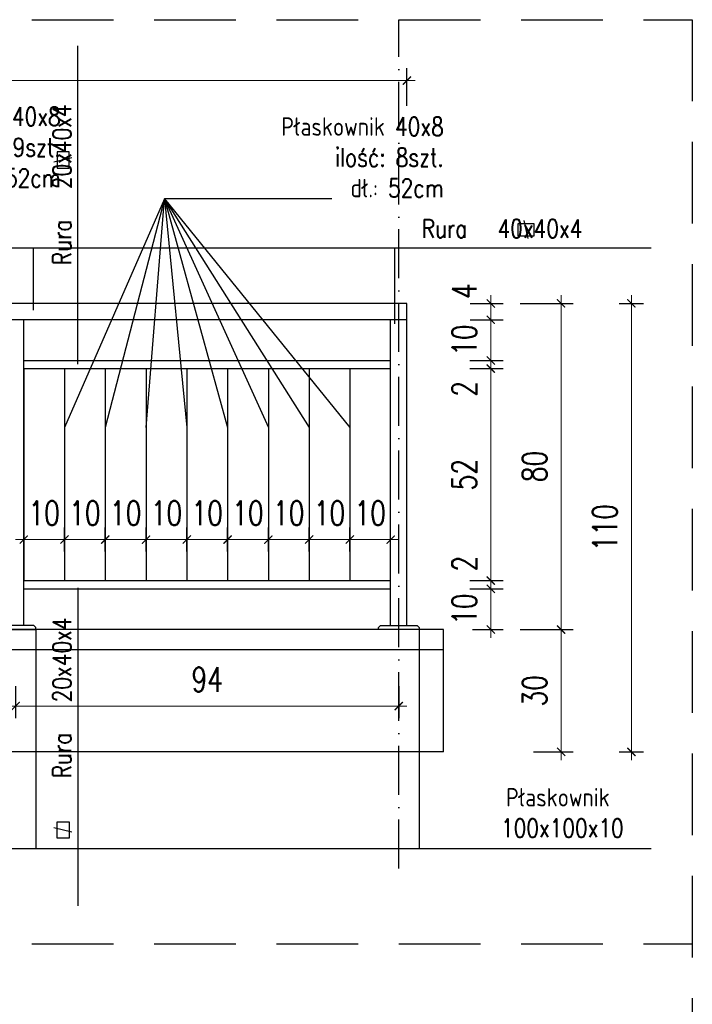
# Model space of a CAD drawing. Header units: millimetres. Extents: x 31969 to 285678, y -69766 to -1123.
# Tile 37 of 161: x 139990 to 140155, y -18518 to -18277. Entities that reach past the tile are written whole.
import ezdxf

# ---------------------------------------------------------------- set-up
doc = ezdxf.new("R2010")
doc.units = ezdxf.units.MM
for name, pattern in [('ACAD_ISO03W100', [30, 12, -18]), ('ACAD_ISO10W100', [18, 12, -3, 0, -3]), ('HIDDEN', [0.375, 0.25, -0.125])]:
    doc.linetypes.add(name, pattern=pattern)
for name, color, linetype in [('a-balustrady detal', 5, 'Continuous'), ('a-opis 2', 1, 'Continuous'), ('a-osie', 4, 'ACAD_ISO10W100'), ('a-przerywana', 250, 'HIDDEN'), ('a-widokowa', 3, 'Continuous'), ('a-wymiary', 11, 'Continuous')]:
    doc.layers.add(name, color=color, linetype=linetype)
doc.styles.add('WYMIAR', font='romans.shx', dxfattribs={"width": 0.8})
doc.styles.add('WYMIARY', font='simplex.shx', dxfattribs={"width": 0.75})
doc.dimstyles.new('MAREK50', dxfattribs={"dimtxt": 12.5, "dimasz": 5, "dimexe": 3, "dimexo": 2, "dimgap": 3.5, "dimtad": 1, "dimdec": 1, "dimdsep": 46, "dimtxsty": 'WYMIARY', "dimblk1": 'ARCHTICK', "dimblk2": 'ARCHTICK', "dimsah": 1, "dimcen": 2.5, "dimdle": 5, "dimadec": 0, "dimazin": 0, "dimtfac": 1, "dimtdec": 1, "dimtmove": 1, "dimatfit": 3, "dimldrblk": 'ARCHTICK', "dimfxl": 0, "dimtolj": 1, "dimtzin": 0, "dimarcsym": 0})

# ---------------------------------------------------------------- blocks, each defined once
blk = doc.blocks.new('_ARCHTICK')
at = {"color": 0, "linetype": 'ByBlock', "const_width": 0.15}
blk.add_lwpolyline([(-0.5, -0.5), (0.5, 0.5)], dxfattribs=at)
blk = doc.blocks.new('*D628')
at = {"layer": 'a-wymiary', "color": 0, "linetype": 'ACAD_ISO03W100', "lineweight": -2, "ltscale": 100}
blk.add_line((140001.4, -18407.16), (140001.4, -18401.27), dxfattribs=at)
at = {"layer": 'a-wymiary', "color": 0, "lineweight": -2, "ltscale": 100}
blk.add_line((140011.4, -18407.16), (140011.4, -18401.27), dxfattribs=at)
at = {"layer": 'a-wymiary', "color": 0, "lineweight": 0, "ltscale": 100}
blk.add_line((139999.4, -18404.27), (140013.4, -18404.27), dxfattribs=at)
at = {"layer": 'DEFPOINTS', "color": 0, "ltscale": 100}
for p in [(140011.4, -18404.27), (140001.4, -18409.16), (140011.4, -18409.16)]:
    blk.add_point(p, dxfattribs=at)
at = {"layer": 'a-wymiary', "color": 0, "lineweight": 0, "ltscale": 100, "xscale": 2, "yscale": 2, "zscale": 2, "rotation": 180}
blk.add_blockref('_ARCHTICK', (140001.4, -18404.27), dxfattribs=at)
at = {"layer": 'a-wymiary', "color": 0, "lineweight": 0, "ltscale": 100, "xscale": 2, "yscale": 2, "zscale": 2}
blk.add_blockref('_ARCHTICK', (140011.4, -18404.27), dxfattribs=at)
at = {"layer": 'a-wymiary', "color": 0, "ltscale": 100, "insert": (140006.4, -18397.77), "char_height": 6, "attachment_point": 5, "style": 'WYMIARY'}
blk.add_mtext('\\A1;10', dxfattribs=at)
blk = doc.blocks.new('*D629')
at = {"layer": 'a-wymiary', "color": 0, "linetype": 'ACAD_ISO03W100', "lineweight": -2, "ltscale": 100}
blk.add_line((140011.4, -18407.16), (140011.4, -18401.27), dxfattribs=at)
at = {"layer": 'a-wymiary', "color": 0, "lineweight": -2, "ltscale": 100}
blk.add_line((140021.4, -18407.16), (140021.4, -18401.27), dxfattribs=at)
at = {"layer": 'a-wymiary', "color": 0, "lineweight": 0, "ltscale": 100}
blk.add_line((140009.4, -18404.27), (140023.4, -18404.27), dxfattribs=at)
at = {"layer": 'DEFPOINTS', "color": 0, "ltscale": 100}
for p in [(140021.4, -18404.27), (140011.4, -18409.16), (140021.4, -18409.16)]:
    blk.add_point(p, dxfattribs=at)
at = {"layer": 'a-wymiary', "color": 0, "lineweight": 0, "ltscale": 100, "xscale": 2, "yscale": 2, "zscale": 2, "rotation": 180}
blk.add_blockref('_ARCHTICK', (140011.4, -18404.27), dxfattribs=at)
at = {"layer": 'a-wymiary', "color": 0, "lineweight": 0, "ltscale": 100, "xscale": 2, "yscale": 2, "zscale": 2}
blk.add_blockref('_ARCHTICK', (140021.4, -18404.27), dxfattribs=at)
at = {"layer": 'a-wymiary', "color": 0, "ltscale": 100, "insert": (140016.4, -18397.77), "char_height": 6, "attachment_point": 5, "style": 'WYMIARY'}
blk.add_mtext('\\A1;10', dxfattribs=at)
blk = doc.blocks.new('*D630')
at = {"layer": 'a-wymiary', "color": 0, "linetype": 'ACAD_ISO03W100', "lineweight": -2, "ltscale": 100}
blk.add_line((140021.4, -18407.16), (140021.4, -18401.27), dxfattribs=at)
at = {"layer": 'a-wymiary', "color": 0, "lineweight": -2, "ltscale": 100}
blk.add_line((140031.4, -18407.16), (140031.4, -18401.27), dxfattribs=at)
at = {"layer": 'a-wymiary', "color": 0, "lineweight": 0, "ltscale": 100}
blk.add_line((140019.4, -18404.27), (140033.4, -18404.27), dxfattribs=at)
at = {"layer": 'DEFPOINTS', "color": 0, "ltscale": 100}
for p in [(140031.4, -18404.27), (140021.4, -18409.16), (140031.4, -18409.16)]:
    blk.add_point(p, dxfattribs=at)
at = {"layer": 'a-wymiary', "color": 0, "lineweight": 0, "ltscale": 100, "xscale": 2, "yscale": 2, "zscale": 2, "rotation": 180}
blk.add_blockref('_ARCHTICK', (140021.4, -18404.27), dxfattribs=at)
at = {"layer": 'a-wymiary', "color": 0, "lineweight": 0, "ltscale": 100, "xscale": 2, "yscale": 2, "zscale": 2}
blk.add_blockref('_ARCHTICK', (140031.4, -18404.27), dxfattribs=at)
at = {"layer": 'a-wymiary', "color": 0, "ltscale": 100, "insert": (140026.4, -18397.77), "char_height": 6, "attachment_point": 5, "style": 'WYMIARY'}
blk.add_mtext('\\A1;10', dxfattribs=at)
blk = doc.blocks.new('*D631')
at = {"layer": 'a-wymiary', "color": 0, "linetype": 'ACAD_ISO03W100', "lineweight": -2, "ltscale": 100}
blk.add_line((140031.4, -18407.16), (140031.4, -18401.27), dxfattribs=at)
at = {"layer": 'a-wymiary', "color": 0, "lineweight": -2, "ltscale": 100}
blk.add_line((140041.4, -18407.16), (140041.4, -18401.27), dxfattribs=at)
at = {"layer": 'a-wymiary', "color": 0, "lineweight": 0, "ltscale": 100}
blk.add_line((140029.4, -18404.27), (140043.4, -18404.27), dxfattribs=at)
at = {"layer": 'DEFPOINTS', "color": 0, "ltscale": 100}
for p in [(140041.4, -18404.27), (140031.4, -18409.16), (140041.4, -18409.16)]:
    blk.add_point(p, dxfattribs=at)
at = {"layer": 'a-wymiary', "color": 0, "lineweight": 0, "ltscale": 100, "xscale": 2, "yscale": 2, "zscale": 2, "rotation": 180}
blk.add_blockref('_ARCHTICK', (140031.4, -18404.27), dxfattribs=at)
at = {"layer": 'a-wymiary', "color": 0, "lineweight": 0, "ltscale": 100, "xscale": 2, "yscale": 2, "zscale": 2}
blk.add_blockref('_ARCHTICK', (140041.4, -18404.27), dxfattribs=at)
at = {"layer": 'a-wymiary', "color": 0, "ltscale": 100, "insert": (140036.4, -18397.77), "char_height": 6, "attachment_point": 5, "style": 'WYMIARY'}
blk.add_mtext('\\A1;10', dxfattribs=at)
blk = doc.blocks.new('*D632')
at = {"layer": 'a-wymiary', "color": 0, "linetype": 'ACAD_ISO03W100', "lineweight": -2, "ltscale": 100}
blk.add_line((140041.4, -18407.16), (140041.4, -18401.27), dxfattribs=at)
at = {"layer": 'a-wymiary', "color": 0, "lineweight": -2, "ltscale": 100}
blk.add_line((140051.4, -18407.16), (140051.4, -18401.27), dxfattribs=at)
at = {"layer": 'a-wymiary', "color": 0, "lineweight": 0, "ltscale": 100}
blk.add_line((140039.4, -18404.27), (140053.4, -18404.27), dxfattribs=at)
at = {"layer": 'DEFPOINTS', "color": 0, "ltscale": 100}
for p in [(140051.4, -18404.27), (140041.4, -18409.16), (140051.4, -18409.16)]:
    blk.add_point(p, dxfattribs=at)
at = {"layer": 'a-wymiary', "color": 0, "lineweight": 0, "ltscale": 100, "xscale": 2, "yscale": 2, "zscale": 2, "rotation": 180}
blk.add_blockref('_ARCHTICK', (140041.4, -18404.27), dxfattribs=at)
at = {"layer": 'a-wymiary', "color": 0, "lineweight": 0, "ltscale": 100, "xscale": 2, "yscale": 2, "zscale": 2}
blk.add_blockref('_ARCHTICK', (140051.4, -18404.27), dxfattribs=at)
at = {"layer": 'a-wymiary', "color": 0, "ltscale": 100, "insert": (140046.4, -18397.77), "char_height": 6, "attachment_point": 5, "style": 'WYMIARY'}
blk.add_mtext('\\A1;10', dxfattribs=at)
blk = doc.blocks.new('*D633')
at = {"layer": 'a-wymiary', "color": 0, "linetype": 'ACAD_ISO03W100', "lineweight": -2, "ltscale": 100}
blk.add_line((140051.4, -18407.16), (140051.4, -18401.27), dxfattribs=at)
at = {"layer": 'a-wymiary', "color": 0, "lineweight": -2, "ltscale": 100}
blk.add_line((140061.4, -18407.16), (140061.4, -18401.27), dxfattribs=at)
at = {"layer": 'a-wymiary', "color": 0, "lineweight": 0, "ltscale": 100}
blk.add_line((140049.4, -18404.27), (140063.4, -18404.27), dxfattribs=at)
at = {"layer": 'DEFPOINTS', "color": 0, "ltscale": 100}
for p in [(140061.4, -18404.27), (140051.4, -18409.16), (140061.4, -18409.16)]:
    blk.add_point(p, dxfattribs=at)
at = {"layer": 'a-wymiary', "color": 0, "lineweight": 0, "ltscale": 100, "xscale": 2, "yscale": 2, "zscale": 2, "rotation": 180}
blk.add_blockref('_ARCHTICK', (140051.4, -18404.27), dxfattribs=at)
at = {"layer": 'a-wymiary', "color": 0, "lineweight": 0, "ltscale": 100, "xscale": 2, "yscale": 2, "zscale": 2}
blk.add_blockref('_ARCHTICK', (140061.4, -18404.27), dxfattribs=at)
at = {"layer": 'a-wymiary', "color": 0, "ltscale": 100, "insert": (140056.4, -18397.77), "char_height": 6, "attachment_point": 5, "style": 'WYMIARY'}
blk.add_mtext('\\A1;10', dxfattribs=at)
blk = doc.blocks.new('*D634')
at = {"layer": 'a-wymiary', "color": 0, "linetype": 'ACAD_ISO03W100', "lineweight": -2, "ltscale": 100}
blk.add_line((140061.4, -18407.16), (140061.4, -18401.27), dxfattribs=at)
at = {"layer": 'a-wymiary', "color": 0, "lineweight": -2, "ltscale": 100}
blk.add_line((140071.4, -18407.16), (140071.4, -18401.27), dxfattribs=at)
at = {"layer": 'a-wymiary', "color": 0, "lineweight": 0, "ltscale": 100}
blk.add_line((140059.4, -18404.27), (140073.4, -18404.27), dxfattribs=at)
at = {"layer": 'DEFPOINTS', "color": 0, "ltscale": 100}
for p in [(140071.4, -18404.27), (140061.4, -18409.16), (140071.4, -18409.16)]:
    blk.add_point(p, dxfattribs=at)
at = {"layer": 'a-wymiary', "color": 0, "lineweight": 0, "ltscale": 100, "xscale": 2, "yscale": 2, "zscale": 2, "rotation": 180}
blk.add_blockref('_ARCHTICK', (140061.4, -18404.27), dxfattribs=at)
at = {"layer": 'a-wymiary', "color": 0, "lineweight": 0, "ltscale": 100, "xscale": 2, "yscale": 2, "zscale": 2}
blk.add_blockref('_ARCHTICK', (140071.4, -18404.27), dxfattribs=at)
at = {"layer": 'a-wymiary', "color": 0, "ltscale": 100, "insert": (140066.4, -18397.77), "char_height": 6, "attachment_point": 5, "style": 'WYMIARY'}
blk.add_mtext('\\A1;10', dxfattribs=at)
blk = doc.blocks.new('*D635')
at = {"layer": 'a-wymiary', "color": 0, "linetype": 'ACAD_ISO03W100', "lineweight": -2, "ltscale": 100}
blk.add_line((140071.4, -18407.16), (140071.4, -18401.27), dxfattribs=at)
at = {"layer": 'a-wymiary', "color": 0, "lineweight": -2, "ltscale": 100}
blk.add_line((140081.4, -18407.16), (140081.4, -18401.27), dxfattribs=at)
at = {"layer": 'a-wymiary', "color": 0, "lineweight": 0, "ltscale": 100}
blk.add_line((140069.4, -18404.27), (140083.4, -18404.27), dxfattribs=at)
at = {"layer": 'DEFPOINTS', "color": 0, "ltscale": 100}
for p in [(140081.4, -18404.27), (140071.4, -18409.16), (140081.4, -18409.16)]:
    blk.add_point(p, dxfattribs=at)
at = {"layer": 'a-wymiary', "color": 0, "lineweight": 0, "ltscale": 100, "xscale": 2, "yscale": 2, "zscale": 2, "rotation": 180}
blk.add_blockref('_ARCHTICK', (140071.4, -18404.27), dxfattribs=at)
at = {"layer": 'a-wymiary', "color": 0, "lineweight": 0, "ltscale": 100, "xscale": 2, "yscale": 2, "zscale": 2}
blk.add_blockref('_ARCHTICK', (140081.4, -18404.27), dxfattribs=at)
at = {"layer": 'a-wymiary', "color": 0, "ltscale": 100, "insert": (140076.4, -18397.77), "char_height": 6, "attachment_point": 5, "style": 'WYMIARY'}
blk.add_mtext('\\A1;10', dxfattribs=at)
blk = doc.blocks.new('*D636')
at = {"layer": 'a-wymiary', "color": 0, "lineweight": 0, "ltscale": 100}
blk.add_line((140105.97, -18428.34), (140105.97, -18414.34), dxfattribs=at)
at = {"layer": 'a-wymiary', "color": 0, "lineweight": -2, "ltscale": 100}
blk.add_line((140100.82, -18416.34), (140108.97, -18416.34), dxfattribs=at)
at = {"layer": 'a-wymiary', "color": 0, "linetype": 'ACAD_ISO03W100', "lineweight": -2, "ltscale": 100}
blk.add_line((140101.5, -18426.34), (140108.97, -18426.34), dxfattribs=at)
at = {"layer": 'DEFPOINTS', "color": 0, "ltscale": 100}
for p in [(140098.82, -18416.34), (140105.97, -18416.34), (140099.5, -18426.34)]:
    blk.add_point(p, dxfattribs=at)
at = {"layer": 'a-wymiary', "color": 0, "lineweight": 0, "ltscale": 100, "xscale": 2, "yscale": 2, "zscale": 2}
for p, rotation in [((140105.97, -18416.34), 90), ((140105.97, -18426.34), 270)]:
    blk.add_blockref('_ARCHTICK', p, dxfattribs=dict(at, rotation=rotation))
at = {"layer": 'a-wymiary', "color": 0, "ltscale": 100, "insert": (140099.47, -18421.34), "char_height": 6, "attachment_point": 5, "rotation": 90, "style": 'WYMIARY'}
blk.add_mtext('\\A1;10', dxfattribs=at)
blk = doc.blocks.new('*D637')
at = {"layer": 'a-wymiary', "color": 0, "lineweight": -2, "ltscale": 100}
blk.add_line((140100.82, -18414.34), (140108.97, -18414.34), dxfattribs=at)
at = {"layer": 'a-wymiary', "color": 0, "lineweight": 0, "ltscale": 100}
for p, q in [((140105.97, -18414.34), (140105.97, -18412.34)), ((140105.97, -18416.34), (140105.97, -18414.34)), ((140105.97, -18416.34), (140105.97, -18418.34))]:
    blk.add_line(p, q, dxfattribs=at)
at = {"layer": 'a-wymiary', "color": 0, "linetype": 'ACAD_ISO03W100', "lineweight": -2, "ltscale": 100}
blk.add_line((140100.82, -18416.34), (140108.97, -18416.34), dxfattribs=at)
at = {"layer": 'DEFPOINTS', "color": 0, "ltscale": 100}
for p in [(140098.82, -18414.34), (140105.97, -18414.34), (140098.82, -18416.34)]:
    blk.add_point(p, dxfattribs=at)
at = {"layer": 'a-wymiary', "color": 0, "lineweight": 0, "ltscale": 100, "xscale": 2, "yscale": 2, "zscale": 2}
for p, rotation in [((140105.97, -18414.34), 270), ((140105.97, -18416.34), 90)]:
    blk.add_blockref('_ARCHTICK', p, dxfattribs=dict(at, rotation=rotation))
at = {"layer": 'a-wymiary', "color": 0, "ltscale": 100, "insert": (140099.47, -18410.17), "char_height": 6, "attachment_point": 5, "rotation": 90, "style": 'WYMIARY'}
blk.add_mtext('\\A1;2', dxfattribs=at)
blk = doc.blocks.new('*D638')
at = {"layer": 'a-wymiary', "color": 0, "lineweight": 0, "ltscale": 100}
blk.add_line((140105.97, -18416.34), (140105.97, -18360.34), dxfattribs=at)
at = {"layer": 'a-wymiary', "color": 0, "lineweight": -2, "ltscale": 100}
blk.add_line((140100.82, -18362.34), (140108.97, -18362.34), dxfattribs=at)
at = {"layer": 'a-wymiary', "color": 0, "linetype": 'ACAD_ISO03W100', "lineweight": -2, "ltscale": 100}
blk.add_line((140100.82, -18414.34), (140108.97, -18414.34), dxfattribs=at)
at = {"layer": 'DEFPOINTS', "color": 0, "ltscale": 100}
for p in [(140098.82, -18362.34), (140105.97, -18362.34), (140098.82, -18414.34)]:
    blk.add_point(p, dxfattribs=at)
at = {"layer": 'a-wymiary', "color": 0, "lineweight": 0, "ltscale": 100, "xscale": 2, "yscale": 2, "zscale": 2}
for p, rotation in [((140105.97, -18362.34), 90), ((140105.97, -18414.34), 270)]:
    blk.add_blockref('_ARCHTICK', p, dxfattribs=dict(at, rotation=rotation))
at = {"layer": 'a-wymiary', "color": 0, "ltscale": 100, "insert": (140099.47, -18388.34), "char_height": 6, "attachment_point": 5, "rotation": 90, "style": 'WYMIARY'}
blk.add_mtext('\\A1;52', dxfattribs=at)
blk = doc.blocks.new('*D639')
at = {"layer": 'a-wymiary', "color": 0, "lineweight": 0, "ltscale": 100}
for p, q in [((140105.97, -18360.34), (140105.97, -18358.34)), ((140105.97, -18362.34), (140105.97, -18360.34)), ((140105.97, -18362.34), (140105.97, -18364.34))]:
    blk.add_line(p, q, dxfattribs=at)
at = {"layer": 'a-wymiary', "color": 0, "lineweight": -2, "ltscale": 100}
blk.add_line((140100.82, -18360.34), (140108.97, -18360.34), dxfattribs=at)
at = {"layer": 'a-wymiary', "color": 0, "linetype": 'ACAD_ISO03W100', "lineweight": -2, "ltscale": 100}
blk.add_line((140100.82, -18362.34), (140108.97, -18362.34), dxfattribs=at)
at = {"layer": 'DEFPOINTS', "color": 0, "ltscale": 100}
for p in [(140098.82, -18360.34), (140105.97, -18360.34), (140098.82, -18362.34)]:
    blk.add_point(p, dxfattribs=at)
at = {"layer": 'a-wymiary', "color": 0, "lineweight": 0, "ltscale": 100, "xscale": 2, "yscale": 2, "zscale": 2}
for p, rotation in [((140105.97, -18360.34), 270), ((140105.97, -18362.34), 90)]:
    blk.add_blockref('_ARCHTICK', p, dxfattribs=dict(at, rotation=rotation))
at = {"layer": 'a-wymiary', "color": 0, "ltscale": 100, "insert": (140099.47, -18367.3), "char_height": 6, "attachment_point": 5, "rotation": 90, "style": 'WYMIARY'}
blk.add_mtext('\\A1;2', dxfattribs=at)
blk = doc.blocks.new('*D640')
at = {"layer": 'a-wymiary', "color": 0, "lineweight": 0, "ltscale": 100}
blk.add_line((140105.97, -18362.34), (140105.97, -18348.34), dxfattribs=at)
at = {"layer": 'a-wymiary', "color": 0, "lineweight": -2, "ltscale": 100}
blk.add_line((140100.9, -18350.34), (140108.97, -18350.34), dxfattribs=at)
at = {"layer": 'a-wymiary', "color": 0, "linetype": 'ACAD_ISO03W100', "lineweight": -2, "ltscale": 100}
blk.add_line((140100.82, -18360.34), (140108.97, -18360.34), dxfattribs=at)
at = {"layer": 'DEFPOINTS', "color": 0, "ltscale": 100}
for p in [(140098.9, -18350.34), (140105.97, -18350.34), (140098.82, -18360.34)]:
    blk.add_point(p, dxfattribs=at)
at = {"layer": 'a-wymiary', "color": 0, "lineweight": 0, "ltscale": 100, "xscale": 2, "yscale": 2, "zscale": 2}
for p, rotation in [((140105.97, -18350.34), 90), ((140105.97, -18360.34), 270)]:
    blk.add_blockref('_ARCHTICK', p, dxfattribs=dict(at, rotation=rotation))
at = {"layer": 'a-wymiary', "color": 0, "ltscale": 100, "insert": (140099.47, -18355.34), "char_height": 6, "attachment_point": 5, "rotation": 90, "style": 'WYMIARY'}
blk.add_mtext('\\A1;10', dxfattribs=at)
blk = doc.blocks.new('*D641')
at = {"layer": 'a-wymiary', "color": 0, "lineweight": 0, "ltscale": 100}
for p, q in [((140105.97, -18346.34), (140105.97, -18344.34)), ((140105.97, -18350.34), (140105.97, -18346.34)), ((140105.97, -18350.34), (140105.97, -18352.34))]:
    blk.add_line(p, q, dxfattribs=at)
at = {"layer": 'a-wymiary', "color": 0, "lineweight": -2, "ltscale": 100}
blk.add_line((140100.9, -18346.34), (140108.97, -18346.34), dxfattribs=at)
at = {"layer": 'a-wymiary', "color": 0, "linetype": 'ACAD_ISO03W100', "lineweight": -2, "ltscale": 100}
blk.add_line((140100.9, -18350.34), (140108.97, -18350.34), dxfattribs=at)
at = {"layer": 'DEFPOINTS', "color": 0, "ltscale": 100}
for p in [(140098.9, -18346.34), (140105.97, -18346.34), (140098.9, -18350.34)]:
    blk.add_point(p, dxfattribs=at)
at = {"layer": 'a-wymiary', "color": 0, "lineweight": 0, "ltscale": 100, "xscale": 2, "yscale": 2, "zscale": 2}
for p, rotation in [((140105.97, -18346.34), 270), ((140105.97, -18350.34), 90)]:
    blk.add_blockref('_ARCHTICK', p, dxfattribs=dict(at, rotation=rotation))
at = {"layer": 'a-wymiary', "color": 0, "ltscale": 100, "insert": (140099.47, -18343.34), "char_height": 6, "attachment_point": 5, "rotation": 90, "style": 'WYMIARY'}
blk.add_mtext('\\A1;4', dxfattribs=at)
blk = doc.blocks.new('*D642')
at = {"layer": 'a-wymiary', "color": 0, "lineweight": 0, "ltscale": 100}
blk.add_line((140123.21, -18344.34), (140123.21, -18428.34), dxfattribs=at)
at = {"layer": 'a-wymiary', "color": 0, "linetype": 'ACAD_ISO03W100', "lineweight": -2, "ltscale": 100}
blk.add_line((140113.21, -18346.34), (140126.21, -18346.34), dxfattribs=at)
at = {"layer": 'a-wymiary', "color": 0, "lineweight": -2, "ltscale": 100}
blk.add_line((140113.21, -18426.34), (140126.21, -18426.34), dxfattribs=at)
at = {"layer": 'DEFPOINTS', "color": 0, "ltscale": 100}
for p in [(140078.9, -18346.34), (140083.4, -18426.34), (140123.21, -18426.34)]:
    blk.add_point(p, dxfattribs=at)
at = {"layer": 'a-wymiary', "color": 0, "lineweight": 0, "ltscale": 100, "xscale": 2, "yscale": 2, "zscale": 2}
for p, rotation in [((140123.21, -18346.34), 90), ((140123.21, -18426.34), 270)]:
    blk.add_blockref('_ARCHTICK', p, dxfattribs=dict(at, rotation=rotation))
at = {"layer": 'a-wymiary', "color": 0, "ltscale": 100, "insert": (140116.71, -18386.34), "char_height": 6, "attachment_point": 5, "rotation": 90, "style": 'WYMIARY'}
blk.add_mtext('\\A1;80', dxfattribs=at)
blk = doc.blocks.new('*D643')
at = {"layer": 'a-wymiary', "color": 0, "linetype": 'ACAD_ISO03W100', "lineweight": -2, "ltscale": 100}
blk.add_line((139991.4, -18407.16), (139991.4, -18401.27), dxfattribs=at)
at = {"layer": 'a-wymiary', "color": 0, "lineweight": -2, "ltscale": 100}
blk.add_line((140001.4, -18407.16), (140001.4, -18401.27), dxfattribs=at)
at = {"layer": 'a-wymiary', "color": 0, "lineweight": 0, "ltscale": 100}
blk.add_line((139989.4, -18404.27), (140003.4, -18404.27), dxfattribs=at)
at = {"layer": 'DEFPOINTS', "color": 0, "ltscale": 100}
for p in [(140001.4, -18404.27), (139991.4, -18409.16), (140001.4, -18409.16)]:
    blk.add_point(p, dxfattribs=at)
at = {"layer": 'a-wymiary', "color": 0, "lineweight": 0, "ltscale": 100, "xscale": 2, "yscale": 2, "zscale": 2, "rotation": 180}
blk.add_blockref('_ARCHTICK', (139991.4, -18404.27), dxfattribs=at)
at = {"layer": 'a-wymiary', "color": 0, "lineweight": 0, "ltscale": 100, "xscale": 2, "yscale": 2, "zscale": 2}
blk.add_blockref('_ARCHTICK', (140001.4, -18404.27), dxfattribs=at)
at = {"layer": 'a-wymiary', "color": 0, "ltscale": 100, "insert": (139996.4, -18397.77), "char_height": 6, "attachment_point": 5, "style": 'WYMIARY'}
blk.add_mtext('\\A1;10', dxfattribs=at)
blk = doc.blocks.new('*D701')
at = {"layer": 'a-wymiary', "color": 0, "lineweight": 0, "ltscale": 100}
blk.add_line((140123.21, -18424.34), (140123.21, -18458.34), dxfattribs=at)
at = {"layer": 'a-wymiary', "color": 0, "linetype": 'ACAD_ISO03W100', "lineweight": -2, "ltscale": 100}
blk.add_line((140116.47, -18426.34), (140126.21, -18426.34), dxfattribs=at)
at = {"layer": 'a-wymiary', "color": 0, "lineweight": -2, "ltscale": 100}
blk.add_line((140116.47, -18456.34), (140126.21, -18456.34), dxfattribs=at)
at = {"layer": 'DEFPOINTS', "color": 0, "ltscale": 100}
for p in [(140114.47, -18426.34), (140114.47, -18456.34), (140123.21, -18456.34)]:
    blk.add_point(p, dxfattribs=at)
at = {"layer": 'a-wymiary', "color": 0, "lineweight": 0, "ltscale": 100, "xscale": 2, "yscale": 2, "zscale": 2}
for p, rotation in [((140123.21, -18426.34), 90), ((140123.21, -18456.34), 270)]:
    blk.add_blockref('_ARCHTICK', p, dxfattribs=dict(at, rotation=rotation))
at = {"layer": 'a-wymiary', "color": 0, "ltscale": 100, "insert": (140116.71, -18441.34), "char_height": 6, "attachment_point": 5, "rotation": 90, "style": 'WYMIARY'}
blk.add_mtext('\\A1;30', dxfattribs=at)
blk = doc.blocks.new('*D702')
at = {"layer": 'a-wymiary', "color": 0, "lineweight": 0, "ltscale": 100}
blk.add_line((140140.45, -18344.34), (140140.45, -18458.34), dxfattribs=at)
at = {"layer": 'a-wymiary', "color": 0, "linetype": 'ACAD_ISO03W100', "lineweight": -2, "ltscale": 100}
blk.add_line((140137.45, -18346.34), (140143.45, -18346.34), dxfattribs=at)
at = {"layer": 'a-wymiary', "color": 0, "lineweight": -2, "ltscale": 100}
blk.add_line((140137.45, -18456.34), (140143.45, -18456.34), dxfattribs=at)
at = {"layer": 'DEFPOINTS', "color": 0, "ltscale": 100}
for p in [(140135.45, -18346.34), (140135.45, -18456.34), (140140.45, -18456.34)]:
    blk.add_point(p, dxfattribs=at)
at = {"layer": 'a-wymiary', "color": 0, "lineweight": 0, "ltscale": 100, "xscale": 2, "yscale": 2, "zscale": 2}
for p, rotation in [((140140.45, -18346.34), 90), ((140140.45, -18456.34), 270)]:
    blk.add_blockref('_ARCHTICK', p, dxfattribs=dict(at, rotation=rotation))
at = {"layer": 'a-wymiary', "color": 0, "ltscale": 100, "insert": (140133.95, -18401.34), "char_height": 6, "attachment_point": 5, "rotation": 90, "style": 'WYMIARY'}
blk.add_mtext('\\A1;110', dxfattribs=at)
blk = doc.blocks.new('*D703')
at = {"layer": 'a-wymiary', "color": 0, "linetype": 'ACAD_ISO03W100', "lineweight": -2, "ltscale": 100}
blk.add_line((139393.4, -18297.89), (139393.4, -18288.68), dxfattribs=at)
at = {"layer": 'a-wymiary', "color": 0, "lineweight": -2, "ltscale": 100}
blk.add_line((140085.4, -18297.89), (140085.4, -18288.68), dxfattribs=at)
at = {"layer": 'a-wymiary', "color": 0, "lineweight": 0, "ltscale": 100}
blk.add_line((139391.4, -18291.68), (140087.4, -18291.68), dxfattribs=at)
at = {"layer": 'DEFPOINTS', "color": 0, "ltscale": 100}
for p in [(140085.4, -18291.68), (139393.4, -18299.89), (140085.4, -18299.89)]:
    blk.add_point(p, dxfattribs=at)
at = {"layer": 'a-wymiary', "color": 0, "lineweight": 0, "ltscale": 100, "xscale": 2, "yscale": 2, "zscale": 2, "rotation": 180}
blk.add_blockref('_ARCHTICK', (139393.4, -18291.68), dxfattribs=at)
at = {"layer": 'a-wymiary', "color": 0, "lineweight": 0, "ltscale": 100, "xscale": 2, "yscale": 2, "zscale": 2}
blk.add_blockref('_ARCHTICK', (140085.4, -18291.68), dxfattribs=at)
at = {"layer": 'a-wymiary', "color": 0, "ltscale": 100, "insert": (139739.4, -18285.18), "char_height": 6, "attachment_point": 5, "style": 'WYMIARY'}
blk.add_mtext('\\A1;692', dxfattribs=at)
blk = doc.blocks.new('*D704')
at = {"layer": 'a-wymiary', "color": 0, "lineweight": -2, "ltscale": 100}
blk.add_line((139989.4, -18440.2), (139989.4, -18448.1), dxfattribs=at)
at = {"layer": 'a-wymiary', "color": 0, "linetype": 'ACAD_ISO03W100', "lineweight": -2, "ltscale": 100}
blk.add_line((140083.4, -18440.2), (140083.4, -18448.1), dxfattribs=at)
at = {"layer": 'a-wymiary', "color": 0, "lineweight": 0, "ltscale": 100}
blk.add_line((140085.4, -18445.1), (139987.4, -18445.1), dxfattribs=at)
at = {"layer": 'DEFPOINTS', "color": 0, "ltscale": 100}
for p in [(139989.4, -18438.2), (140083.4, -18438.2), (139989.4, -18445.1)]:
    blk.add_point(p, dxfattribs=at)
at = {"layer": 'a-wymiary', "color": 0, "lineweight": 0, "ltscale": 100, "xscale": 2, "yscale": 2, "zscale": 2, "rotation": 180}
blk.add_blockref('_ARCHTICK', (139989.4, -18445.1), dxfattribs=at)
at = {"layer": 'a-wymiary', "color": 0, "lineweight": 0, "ltscale": 100, "xscale": 2, "yscale": 2, "zscale": 2}
blk.add_blockref('_ARCHTICK', (140083.4, -18445.1), dxfattribs=at)
at = {"layer": 'a-wymiary', "color": 0, "ltscale": 100, "insert": (140036.4, -18438.6), "char_height": 6, "attachment_point": 5, "style": 'WYMIARY'}
blk.add_mtext('\\A1;94', dxfattribs=at)
blk = doc.blocks.new('*D705')
at = {"layer": 'a-wymiary', "color": 0, "lineweight": -2, "ltscale": 100}
blk.add_line((139885.4, -18440.2), (139885.4, -18448.1), dxfattribs=at)
at = {"layer": 'a-wymiary', "color": 0, "linetype": 'ACAD_ISO03W100', "lineweight": -2, "ltscale": 100}
blk.add_line((139989.4, -18440.2), (139989.4, -18448.1), dxfattribs=at)
at = {"layer": 'a-wymiary', "color": 0, "lineweight": 0, "ltscale": 100}
blk.add_line((139991.4, -18445.1), (139883.4, -18445.1), dxfattribs=at)
at = {"layer": 'DEFPOINTS', "color": 0, "ltscale": 100}
for p in [(139885.4, -18438.2), (139989.4, -18438.2), (139885.4, -18445.1)]:
    blk.add_point(p, dxfattribs=at)
at = {"layer": 'a-wymiary', "color": 0, "lineweight": 0, "ltscale": 100, "xscale": 2, "yscale": 2, "zscale": 2, "rotation": 180}
blk.add_blockref('_ARCHTICK', (139885.4, -18445.1), dxfattribs=at)
at = {"layer": 'a-wymiary', "color": 0, "lineweight": 0, "ltscale": 100, "xscale": 2, "yscale": 2, "zscale": 2}
blk.add_blockref('_ARCHTICK', (139989.4, -18445.1), dxfattribs=at)
at = {"layer": 'a-wymiary', "color": 0, "ltscale": 100, "insert": (139937.4, -18438.6), "char_height": 6, "attachment_point": 5, "style": 'WYMIARY'}
blk.add_mtext('\\A1;104', dxfattribs=at)

msp = doc.modelspace()

# ---------------------------------------------------------------- linework, layer by layer
at = {"layer": 'a-balustrady detal', "ltscale": 0.5}
for p, q in [((140085.4, -18346.34), (139393.4, -18346.34)), ((140085.4, -18425.34), (140085.4, -18346.34)), ((140085.4, -18350.34), (139393.4, -18350.34)), ((139991.4, -18425.34), (139991.4, -18350.34)), ((140081.4, -18425.34), (140081.4, -18350.34)), ((139991.4, -18360.34), (140081.4, -18360.34)), ((139991.4, -18362.34), (140081.4, -18362.34)), ((139991.4, -18362.34), (139991.4, -18414.34)), ((140001.4, -18362.34), (140001.4, -18414.34)), ((140011.4, -18362.34), (140011.4, -18414.34)), ((140021.4, -18362.34), (140021.4, -18414.34)), ((140031.4, -18362.34), (140031.4, -18414.34)), ((140041.4, -18362.34), (140041.4, -18414.34)), ((140051.4, -18362.34), (140051.4, -18414.34)), ((140061.4, -18362.34), (140061.4, -18414.34)), ((140071.4, -18362.34), (140071.4, -18414.34)), ((139991.4, -18414.34), (140081.4, -18414.34)), ((139991.4, -18416.34), (140081.4, -18416.34))]:
    msp.add_line(p, q, dxfattribs=at)
for points in [[(139984.4, -18426.34), (139994.4, -18426.34), (139994.4, -18425.84), (139993.9, -18425.34), (139984.9, -18425.34), (139984.4, -18425.84)], [(140088.4, -18426.34), (140078.4, -18426.34), (140078.4, -18425.84), (140078.9, -18425.34), (140087.9, -18425.34), (140088.4, -18425.84)]]:
    msp.add_lwpolyline(points, close=True, dxfattribs=at)
at = {"layer": 'a-opis 2', "ltscale": 0.1}
for p, q in [((140004.66, -18361.22), (140004.66, -18283.17)), ((140025.91, -18320.66), (140001.4, -18376.74)), ((140025.91, -18320.66), (140011.4, -18376.74)), ((140021.4, -18376.74), (140025.91, -18320.66)), ((140025.91, -18320.66), (140031.4, -18376.74)), ((140066.96, -18320.66), (140025.91, -18320.66)), ((140025.91, -18320.66), (140041.4, -18376.74)), ((140025.91, -18320.66), (140051.4, -18376.74)), ((140025.91, -18320.66), (140061.4, -18376.74)), ((140025.91, -18320.66), (140071.4, -18376.74)), ((139394.47, -18332.68), (140145.3, -18332.68)), ((139993.75, -18332.68), (139993.75, -18347.99)), ((140082.47, -18351.37), (140082.47, -18332.68)), ((140004.66, -18416.08), (140004.66, -18494.13)), ((139994.4, -18426.34), (139994.4, -18480.01)), ((140088.4, -18426.34), (140088.4, -18480.01)), ((139400.4, -18480.01), (140145.3, -18480.01))]:
    msp.add_line(p, q, dxfattribs=at)
for points in [[(140003.23, -18310.67), (139998.8, -18311.67)], [(139999.58, -18313.17), (140002.58, -18313.17), (140002.58, -18309.17), (139999.58, -18309.17), (139999.58, -18313.17)], [(140112.63, -18326.8), (140112.63, -18329.8), (140116.63, -18329.8), (140116.63, -18326.8), (140112.63, -18326.8)], [(140115.13, -18330.45), (140114.13, -18326.02)], [(140003.23, -18476), (139998.8, -18475)], [(139999.58, -18473.5), (140002.58, -18473.5), (140002.58, -18477.5), (139999.58, -18477.5), (139999.58, -18473.5)]]:
    msp.add_lwpolyline(points, dxfattribs=at)
at = {"layer": 'a-osie'}
msp.add_line((140083.4, -18484.96), (140083.4, -18276.75), dxfattribs=at)
at = {"layer": 'a-przerywana', "color": 3, "ltscale": 80}
msp.add_line((139363.42, -18503.39), (140155.4, -18503.39), dxfattribs=at)
msp.add_lwpolyline([(139363.42, -18276.75), (140155.4, -18276.75), (140155.4, -18730.03), (139363.42, -18730.03)], close=True, dxfattribs=at)
at = {"layer": 'a-widokowa'}
for p, q in [((140094.4, -18426.34), (139407.4, -18426.34)), ((140094.4, -18456.34), (140094.4, -18426.34)), ((140094.4, -18431.34), (139383.4, -18431.34)), ((140094.4, -18456.34), (139383.4, -18456.34))]:
    msp.add_line(p, q, dxfattribs=at)

# ---------------------------------------------------------------- texts
at = {"layer": 'a-opis 2', "ltscale": 0.1, "char_height": 4.5269, "style": 'WYMIAR'}
for s, insert, width, attachment_point in [('Płaskownik 40x8\\Pilość: 9szt.\\Pdł.: 52cm', (140000.44, -18298.23), 94.9255, 3), ('Płaskownik 40x8\\Pilość: 8szt.\\Pdł.: 52cm', (140094.44, -18300.7), 94.9255, 3), ('{\\W5.69588; }Rura   40x40x4', (140071.32, -18325.74), 96.9255, 1), ('{\\W2.79619; }Płaskownik \\P{\\W2.39619; }100x100x10', (140101.03, -18465.21), 53.599, 1)]:
    msp.add_mtext(s, dxfattribs=dict(at, insert=insert, width=width, attachment_point=attachment_point))
at = {"layer": 'a-opis 2', "ltscale": 0.1, "char_height": 4.5269, "width": 94.9255, "rotation": 90, "style": 'WYMIAR'}
for s, insert, attachment_point in [('{\\W5.47498; }Rura   20x40x4', (139998.52, -18353.94), 1), ('Rura   20x40x4', (139998.52, -18423.37), 3)]:
    msp.add_mtext(s, dxfattribs=dict(at, insert=insert, attachment_point=attachment_point))

# ---------------------------------------------------------------- dimensions: what is measured, and where the dimension line sits
at = {"layer": 'a-wymiary', "ltscale": 100}
for base, p1, p2, picture, middle in [((140085.4, -18291.68), (139393.4, -18299.89), (140085.4, -18299.89), '*D703', (139739.4, -18285.18)), ((139885.4, -18445.1), (139989.4, -18438.2), (139885.4, -18438.2), '*D705', (139937.4, -18438.6)), ((139989.4, -18445.1), (140083.4, -18438.2), (139989.4, -18438.2), '*D704', (140036.4, -18438.6))]:
    dim = msp.add_linear_dim(base=base, p1=p1, p2=p2, dimstyle='MAREK50', override={"dimtxt": 6, "dimasz": 2, "dimdle": 2, "dimfxl": 10, "dimfxlon": 1, "dimlwd": 0}, dxfattribs=at)
    dim.commit()
    dim.dimension.update_dxf_attribs({"geometry": picture, "text_midpoint": middle})
for base, p1, p2, picture, middle in [((140105.97, -18346.34), (140098.9, -18350.34), (140098.9, -18346.34), '*D641', (140105.97, -18343.34)), ((140105.97, -18350.34), (140098.82, -18360.34), (140098.9, -18350.34), '*D640', (140105.97, -18355.34)), ((140105.97, -18360.34), (140098.82, -18362.34), (140098.82, -18360.34), '*D639', (140105.97, -18367.3)), ((140105.97, -18414.34), (140098.82, -18416.34), (140098.82, -18414.34), '*D637', (140105.97, -18410.17)), ((140105.97, -18416.34), (140099.5, -18426.34), (140098.82, -18416.34), '*D636', (140105.97, -18421.34))]:
    dim = msp.add_linear_dim(base=base, p1=p1, p2=p2, angle=90, dimstyle='MAREK50', override={"dimtxt": 6, "dimasz": 2, "dimdle": 2, "dimfxl": 10, "dimfxlon": 1, "dimlwd": 0}, dxfattribs=at)
    dim.commit()
    dim.dimension.update_dxf_attribs({"geometry": picture, "text_midpoint": middle, "dimtype": 160})
for base, p1, p2, picture, middle in [((140123.21, -18426.34), (140078.9, -18346.34), (140083.4, -18426.34), '*D642', (140116.71, -18386.34)), ((140140.45, -18456.34), (140135.45, -18346.34), (140135.45, -18456.34), '*D702', (140133.95, -18401.34)), ((140105.97, -18362.34), (140098.82, -18414.34), (140098.82, -18362.34), '*D638', (140099.47, -18388.34)), ((140123.21, -18456.34), (140114.47, -18426.34), (140114.47, -18456.34), '*D701', (140116.71, -18441.34))]:
    dim = msp.add_linear_dim(base=base, p1=p1, p2=p2, angle=90, dimstyle='MAREK50', override={"dimtxt": 6, "dimasz": 2, "dimdle": 2, "dimfxl": 10, "dimfxlon": 1, "dimlwd": 0}, dxfattribs=at)
    dim.commit()
    dim.dimension.update_dxf_attribs({"geometry": picture, "text_midpoint": middle})
for base, p1, p2, picture, middle in [((140001.4, -18404.27), (139991.4, -18409.16), (140001.4, -18409.16), '*D643', (139996.4, -18404.27)), ((140011.4, -18404.27), (140001.4, -18409.16), (140011.4, -18409.16), '*D628', (140006.4, -18404.27)), ((140021.4, -18404.27), (140011.4, -18409.16), (140021.4, -18409.16), '*D629', (140016.4, -18404.27)), ((140031.4, -18404.27), (140021.4, -18409.16), (140031.4, -18409.16), '*D630', (140026.4, -18404.27)), ((140041.4, -18404.27), (140031.4, -18409.16), (140041.4, -18409.16), '*D631', (140036.4, -18404.27)), ((140051.4, -18404.27), (140041.4, -18409.16), (140051.4, -18409.16), '*D632', (140046.4, -18404.27)), ((140061.4, -18404.27), (140051.4, -18409.16), (140061.4, -18409.16), '*D633', (140056.4, -18404.27)), ((140071.4, -18404.27), (140061.4, -18409.16), (140071.4, -18409.16), '*D634', (140066.4, -18404.27)), ((140081.4, -18404.27), (140071.4, -18409.16), (140081.4, -18409.16), '*D635', (140076.4, -18404.27))]:
    dim = msp.add_linear_dim(base=base, p1=p1, p2=p2, dimstyle='MAREK50', override={"dimtxt": 6, "dimasz": 2, "dimdle": 2, "dimfxl": 10, "dimfxlon": 1, "dimlwd": 0}, dxfattribs=at)
    dim.commit()
    dim.dimension.update_dxf_attribs({"geometry": picture, "text_midpoint": middle, "dimtype": 160})

doc.saveas('drawing.dxf')
